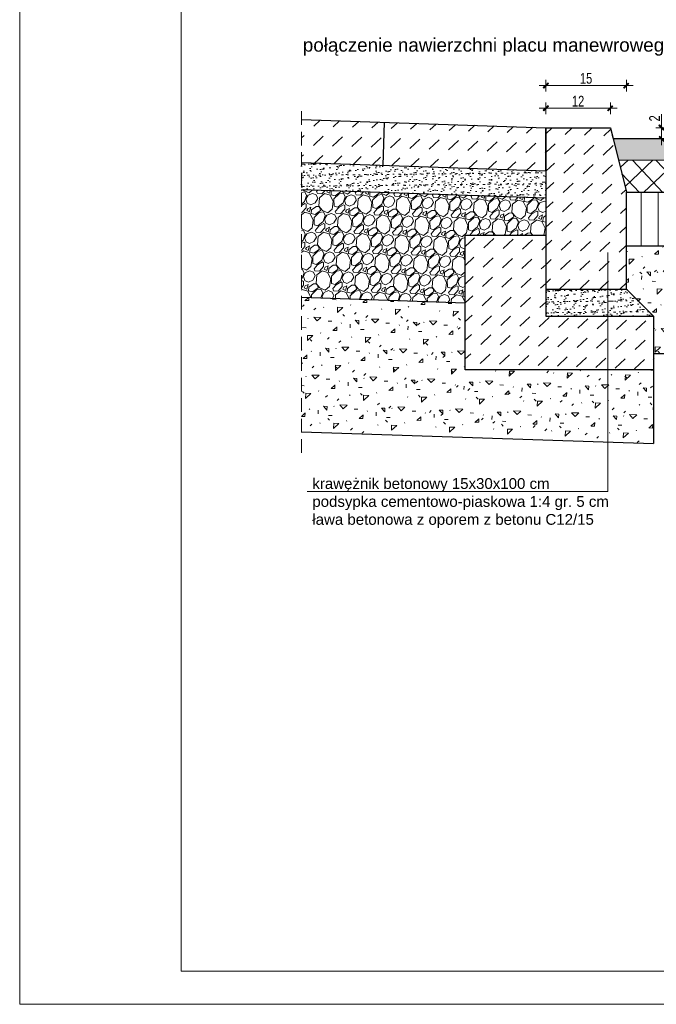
# Model space of a CAD drawing. Header units: millimetres. Extents: x 14041 to 23361, y -6349 to 12956.
# Tile 1 of 106: x 19155 to 20338, y -6349 to -4519. Entities that reach past the tile are written whole.
import ezdxf

# ---------------------------------------------------------------- set-up
doc = ezdxf.new("R2010")
doc.units = ezdxf.units.MM
doc.linetypes.add('KRESKOWA', pattern=[19.05, 12.7, -6.35])
for name, color, linetype, lineweight in [('A-nawierzchnia', 7, 'Continuous', 30), ('A-odnośnik', 2, 'Continuous', 9), ('A-przerywana', 4, 'KRESKOWA', 5), ('A-Tabelka', 7, 'Continuous', 18), ('A-teren', 7, 'Continuous', 30), ('A-WYMIARY', 7, 'Continuous', 9), ('A-wypełnienie', 252, 'Continuous', 9)]:
    doc.layers.add(name, color=color, linetype=linetype, lineweight=lineweight)
doc.styles.add('OP.3', font='arial.ttf', dxfattribs={"height": 16})
doc.styles.get("Standard").update_dxf_attribs({"font": 'arial.ttf'})
doc.styles.add('WYMIARY', font='swisscl.ttf')
doc.dimstyles.new('G100', dxfattribs={"dimtxt": 20, "dimasz": 1.55, "dimexe": 1.25, "dimexo": 0.625, "dimgap": 3, "dimtad": 1, "dimdec": 1, "dimrnd": 0.5, "dimzin": 9, "dimtxsty": 'WYMIARY', "dimblk": 'W', "dimcen": 3, "dimse1": 1, "dimse2": 1, "dimclrd": 256, "dimclrt": 7, "dimadec": 0, "dimazin": 0, "dimtm": 1e-09, "dimtfac": 1, "dimtdec": 1, "dimtmove": 0, "dimatfit": 0, "dimldrblk": 'W', "dimfxl": 0, "dimlwd": 9, "dimarcsym": 0})

# ---------------------------------------------------------------- blocks, each defined once
blk = doc.blocks.new('W')
at = {"layer": 'A-WYMIARY'}
h = blk.add_hatch(color=256, dxfattribs=at)
h.paths.add_polyline_path([(0, 0.8), (0, 0), (0.6, 0), (3, 2.3), (2.3, 3)])
h.paths.add_polyline_path([(-0.6, 0.2), (-0.8, 0), (0, 0), (0, 0.8)])
h.paths.add_polyline_path([(0, -0.6), (0.1, -0.5), (0.6, 0), (0, 0)])
h.paths.add_polyline_path([(0, 0), (-0.8, 0), (-3.4, -2.6), (-2.7, -3.3), (0, -0.6)])
blk.add_hatch(color=256, dxfattribs=at).paths.add_polyline_path([(-0.8, 0), (-3.4, -2.6), (-2.7, -3.3), (0, -0.6), (0, 0)])
for p, q in [((-8, 0), (8, 0)), ((-0.6, 0.2), (-3.4, -2.6)), ((-0.6, 0.2), (2.3, 3)), ((0, -7), (0, 7)), ((0.1, -0.5), (3, 2.3)), ((2.3, 3), (3, 2.3)), ((-3.4, -2.6), (-2.7, -3.3)), ((0.1, -0.5), (-2.7, -3.3))]:
    blk.add_line(p, q, dxfattribs=at)
blk = doc.blocks.new('*D1696')
at = {"layer": 'A-WYMIARY', "lineweight": 9, "ltscale": 2}
for p, q in [((20348.1, -4718.2), (20348.1, -4694.5)), ((20348.1, -4719.7), (20348.1, -4740)), ((20348.1, -4741.5), (20348.1, -4743.1))]:
    blk.add_line(p, q, dxfattribs=at)
at = {"layer": 'Defpoints', "color": 0}
for p in [(20252.9, -4719.7), (20257.7, -4740), (20348.1, -4740)]:
    blk.add_point(p, dxfattribs=at)
at = {"layer": 'A-WYMIARY', "linetype": 'ByBlock', "lineweight": 9, "xscale": 1.55, "yscale": 1.55, "zscale": 1.55}
for p, rotation in [((20348.1, -4719.7), 270), ((20348.1, -4740), 90)]:
    blk.add_blockref('W', p, dxfattribs=dict(at, rotation=rotation))
at = {"layer": 'A-WYMIARY', "color": 7, "lineweight": 15, "ltscale": 2, "insert": (20335.1, -4702.4), "char_height": 20, "attachment_point": 5, "rotation": 90, "style": 'WYMIARY'}
blk.add_mtext('2', dxfattribs=at)
blk = doc.blocks.new('*D1697')
at = {"layer": 'A-WYMIARY', "lineweight": 9, "ltscale": 2}
blk.add_line((20134.4, -4683.5), (20251.3, -4683.5), dxfattribs=at)
at = {"layer": 'Defpoints', "color": 0}
for p in [(20252.9, -4683.5), (20132.9, -4745.9), (20252.9, -4745.9)]:
    blk.add_point(p, dxfattribs=at)
at = {"layer": 'A-WYMIARY', "linetype": 'ByBlock', "lineweight": 9, "xscale": 1.55, "yscale": 1.55, "zscale": 1.55, "rotation": 180}
blk.add_blockref('W', (20132.9, -4683.5), dxfattribs=at)
at = {"layer": 'A-WYMIARY', "linetype": 'ByBlock', "lineweight": 9, "xscale": 1.55, "yscale": 1.55, "zscale": 1.55}
blk.add_blockref('W', (20252.9, -4683.5), dxfattribs=at)
at = {"layer": 'A-WYMIARY', "color": 7, "lineweight": 15, "ltscale": 2, "insert": (20192.9, -4670.5), "char_height": 20, "attachment_point": 5, "style": 'WYMIARY'}
blk.add_mtext('12', dxfattribs=at)
blk = doc.blocks.new('*D1698')
at = {"layer": 'A-WYMIARY', "lineweight": 9, "ltscale": 2}
blk.add_line((20134.4, -4641.4), (20281.2, -4641.4), dxfattribs=at)
at = {"layer": 'Defpoints', "color": 0}
for p in [(20282.7, -4641.4), (20132.9, -4745.9), (20282.7, -4866.1)]:
    blk.add_point(p, dxfattribs=at)
at = {"layer": 'A-WYMIARY', "linetype": 'ByBlock', "lineweight": 9, "xscale": 1.55, "yscale": 1.55, "zscale": 1.55, "rotation": 180}
blk.add_blockref('W', (20132.9, -4641.4), dxfattribs=at)
at = {"layer": 'A-WYMIARY', "linetype": 'ByBlock', "lineweight": 9, "xscale": 1.55, "yscale": 1.55, "zscale": 1.55}
blk.add_blockref('W', (20282.7, -4641.4), dxfattribs=at)
at = {"layer": 'A-WYMIARY', "color": 7, "lineweight": 15, "ltscale": 2, "insert": (20207.8, -4628.1), "char_height": 20, "attachment_point": 5, "style": 'WYMIARY'}
blk.add_mtext('15', dxfattribs=at)

msp = doc.modelspace()

# ---------------------------------------------------------------- hatches: boundary and pattern name
at = {"layer": 'A-wypełnienie', "lineweight": 15, "ltscale": 2, "transparency": 33554687}
h = msp.add_hatch(dxfattribs=at)
h.set_pattern_fill('DASH', color=256, scale=8, angle=43.09518)
h.set_pattern_definition([(43.09518, (-29.662, -394.512), (1.19399, 35.901175), [25.4, -25.4])])
h.paths.add_polyline_path([(19678.44, -4704.62), (19678.44, -4784.66), (19730.46, -4786.39), (19733.12, -4706.44)])
h.paths.add_polyline_path([(19830.4, -4789.72), (19833.06, -4709.76), (19733.12, -4706.44), (19730.46, -4786.39)])
h.paths.add_polyline_path([(20030.29, -4796.37), (20032.95, -4716.41), (19833.06, -4709.76), (19830.4, -4789.72)])
h.paths.add_polyline_path([(20130.24, -4799.69), (20132.9, -4719.73), (20032.95, -4716.41), (20030.29, -4796.37)])
h.paths.add_polyline_path([(20132.9, -4719.73), (20130.24, -4799.69), (20132.9, -4783.75)])
at = {"layer": 'A-wypełnienie', "lineweight": 15, "ltscale": 2}
h = msp.add_hatch(dxfattribs=at)
h.set_pattern_fill('DASH', color=256, scale=8, angle=43.09518)
h.set_pattern_definition([(43.09518, (-29.662, -394.512), (1.19399, 35.901175), [25.4, -25.4])])
h.paths.add_polyline_path([(20132.9, -4719.73), (20252.9, -4719.73), (20282.9, -4839.73), (20282.9, -5019.73), (20132.9, -5019.73)])
at = {"layer": 'A-wypełnienie', "lineweight": 15, "ltscale": 2, "transparency": 33554687}
h = msp.add_hatch(color=7, dxfattribs=at)
h.dxf.hatch_style = 1
h.paths.add_polyline_path([(20562.19, -4779.96), (20562.19, -4739.96), (20257.71, -4739.96), (20267.71, -4779.96)])
h = msp.add_hatch(dxfattribs=at)
h.set_pattern_fill('AR-SAND', color=256, scale=0.3, angle=43.09518)
h.set_pattern_definition([(80.59518, (-29.662, -394.512), (-10.381707, 10.3934285), [0, -11.5824, 0, -12.954, 0, -12.3825]), (50.59518, (-29.662, -394.512), (-4.844788, 24.916791), [0, -6.2484, 0, -10.4394, 0, -4.0005]), (10.59518, (-36.506, -400.915), (17.298491, 16.243956), [0, -3.81, 0, -13.716, 0, -17.907]), (0.59518, (-36.506, -400.915), (12.15768, 20.533757), [0, -1.905, 0, -8.9916, 0, -10.287])])
h.paths.add_polyline_path([(19678.44, -4784.58), (19678.44, -4834.69), (20132.9, -4849.81), (20132.9, -4799.73)])
at = {"layer": 'A-wypełnienie', "lineweight": 9, "ltscale": 2, "transparency": 33554687}
h = msp.add_hatch(dxfattribs=at)
h.set_pattern_fill('ANSI37', color=8, scale=10, angle=358.49189)
h.set_pattern_definition([(43.491885, (-175858.466, -61799.233), (-21.8519957, 23.0337314), []), (133.491885, (-175858.466, -61799.233), (-23.0337314, -21.8519957), [])])
h.paths.add_polyline_path([(20562.19, -4839.96), (20562.19, -4779.96), (20267.71, -4779.96), (20282.9, -4839.96)])
at = {"layer": 'A-wypełnienie', "lineweight": 15, "ltscale": 2, "transparency": 33554687}
h = msp.add_hatch(dxfattribs=at)
h.set_pattern_fill('GRAVEL', color=256, scale=2, angle=43.09518)
h.set_pattern_definition([(271.107965, (-40.9847, -432.372), (15.6033504, -611.51396996), [6.83443, -676.60967]), (228.064919, (-40.8526, -439.2053), (410.43479232, 453.5813943), [11.7281, -1161.08098]), (175.605625, (-48.6903, -447.93), (752.73069182, -60.9749587), [8.26963, -818.69446]), (310.368867, (-54.4806, -470.7395), (-657.04854714, 776.61048583), [10.68009, -1057.32875]), (335.928832, (-47.563, -478.8765), (-601.96205238, 271.606052), [10.47267, -1036.79615]), (40.368867, (-38.001, -483.148), (-776.61048583, -657.04854714), [10.68009, -1057.32875]), (80.789418, (-29.864, -476.2305), (-135.16528893, -822.14506303), [14.12387, -1398.26231]), (115.350506, (-27.6033, -462.2887), (-503.89192831, 1059.04392949), [13.33439, -1320.10513]), (164.524743, (-33.3125, -450.2383), (-747.95473303, 204.57966014), [10.71626, -1060.91091]), (218.331536, (-43.6403, -447.379), (442.75400075, 344.68387665), [12.23427, -599.47874]), (265.492615, (-53.2372, -454.9668), (-63.36293833, -824.53304242), [15.82156, -1566.33545]), (181.909252, (-17.4093, -436.7503), (-467.9092687, -20.3793092), [5.40009, -534.61132]), (214.564412, (-22.8065, -436.9302), (551.65151625, 377.00308303), [10.27364, -1017.09278]), (268.09518, (-31.267, -442.76), (34.707186, -37.095165), [7.18419, -64.65786]), (246.293768, (-38.028, -440.737), (116.0614538, 247.726258), [3.86883, -383.01245]), (334.896587, (-39.584, -444.279), (-141.216722, 76.5783094), [5.47131, -268.09506]), (74.058934, (-34.629, -446.6005), (41.8711238, 178.311887), [8.88639, -287.32596]), (204.66023, (-32.189, -438.056), (108.897516, 32.319206), [6.42574, -154.21796]), (59.484718, (-61.099, -464.4094), (266.83009324, 458.35735114), [9.00176, -891.17653]), (113.441353, (-56.528, -456.6544), (233.3983817, -546.87555754), [7.55198, -747.64431]), (336.293768, (-39.13, -430.637), (-247.726258, 116.0614538), [7.7376, -379.14367]), (26.705637, (-32.0452, -433.7477), (-475.0732069, -235.78636113), [9.00176, -891.17653]), (22.539132, (-39.5804, -487.4084), (-254.8901963, -99.345598), [8.6807, -425.35469]), (337.870318, (-31.5628, -484.081), (-567.2548669, 234.5108867), [7.27344, -720.07187]), (109.896587, (-4.052, -467.385), (-99.345598, 254.8901963), [7.7376, -379.14367]), (60.449202, (-6.685, -460.109), (-343.4084026, -599.574073), [8.51565, -843.04752]), (112.539132, (-22.2285, -484.3914), (99.345598, -254.8901963), [4.34035, -429.69504]), (144.40511, (-6.278, -469.467), (-175.9239075, 113.6734744), [2.59029, -256.4399]), (209.058934, (-8.384, -467.96), (145.992681, 67.026392), [10.47267, -198.98109]), (229.104184, (-17.5382, -473.0463), (336.24446444, 384.16702114), [9.70534, -960.8273]), (346.785245, (-31.506, -449.939), (-106.509536, 39.483144), [7.32648, -175.83553]), (36.252404, (-24.373, -451.6139), (700.03217632, 515.83182542), [12.79114, -1266.32018]), (104.040573, (-14.058, -444.05), (94.5696392, -398.4948975), [5.23016, -517.78785]), (133.09518, (-15.327, -438.976), (-71.80235, 2.38798), [3.048, -47.752]), (163.351615, (-19.3214, -472.6276), (391.3309593, -120.83741263), [7.05734, -698.67882]), (91.107965, (-26.083, -470.6057), (-15.6033504, 611.51396996), [13.66886, -669.77524]), (43.09518, (-26.347, -456.94), (2.38798, 71.80235), [13.208, -37.592]), (8.400024, (-16.7024, -447.9155), (613.9019493, 87.4057014), [8.03219, -795.18633]), (297.14978, (-8.7564, -446.742), (101.7335774, -183.0878456), [7.39658, -362.433]), (250.741153, (-5.3812, -453.3237), (-357.7362791, -1030.38817667), [12.0429, -1192.24929]), (218.521256, (-9.3534, -464.6927), (-516.9443307, -414.09824794), [12.74059, -1261.31693])])
h.paths.add_polyline_path([(19678.44, -4834.69), (19678.44, -5034.73), (19982.9, -5044.73), (19982.9, -4919.73), (20132.9, -4919.73), (20132.9, -4849.81)])
at = {"layer": 'A-wypełnienie', "lineweight": 13, "ltscale": 2, "transparency": 33554687}
h = msp.add_hatch(dxfattribs=at)
h.set_pattern_fill('ANSI31', color=8, scale=10, angle=45)
h.set_pattern_definition([(90, (180.783, 2575.28), (-31.75, 2e-15), [])])
h.paths.add_polyline_path([(20562.19, -4939.96), (20562.19, -4840.48), (20282.9, -4840.73), (20282.9, -4939.96)])
at = {"layer": 'A-wypełnienie', "lineweight": 15, "ltscale": 2}
h = msp.add_hatch(dxfattribs=at)
h.set_pattern_fill('DASH', color=256, scale=8, angle=43.09518)
h.set_pattern_definition([(43.09518, (-29.662, -394.512), (1.19399, 35.901175), [25.4, -25.4])])
h.paths.add_polyline_path([(20332.9, -5069.73), (20132.9, -5069.73), (20132.9, -4919.73), (19982.9, -4919.73), (19982.9, -5169.73), (20332.9, -5169.73)])
at = {"layer": 'A-wypełnienie', "lineweight": 15, "ltscale": 2, "transparency": 33554687}
h = msp.add_hatch(dxfattribs=at)
h.set_pattern_fill('CONCRE', color=256, scale=3, angle=43.09518)
h.set_pattern_definition([(43.09518, (-36.31, -594.4), (3.58197, 107.70353), [9.525, -66.675]), (133.09518, (-36.31, -594.4), (-107.70353, 3.58197), [9.525, -66.675]), (178.09518, (-29.355, -587.894), (-55.64275, -52.06078), [13.47038, -94.2927]), (43.09518, (-59.02, -556.95), (3.58197, 107.70353), [9.525, -66.675]), (88.09518, (-51.91, -556.82), (-52.06078, 55.64275), [6.7352, -101.02788]), (178.09518, (-51.91, -556.82), (-55.64275, -52.06078), [6.7352, -101.02788]), (43.09518, (-50.79, -523.16), (3.58197, 107.70353), [13.47038, -62.72962]), (88.09518, (-50.79, -523.16), (-52.06078, 55.64275), [9.525, -98.23808]), (178.09518, (-40.95, -513.96), (-55.64275, -52.06078), [9.525, -98.23808]), (133.09518, (-11.07, -544.7), (-107.70353, 3.58197), [9.525, -66.675]), (88.09518, (-11.07, -544.7), (-52.06078, 55.64275), [6.7352, -101.02788]), (178.09518, (-10.847, -537.967), (-55.64275, -52.06078), [6.7352, -101.02788]), (43.09518, (-42.37, -573.98), (3.58197, 107.70353), [4.7625, -63.8175]), (43.09518, (-13.65, -521.03), (3.58197, 107.70353), [4.7625, -63.8175]), (133.09518, (-37.55, -530.34), (-107.70353, 3.58197), [4.7625, -63.8175]), (178.09518, (-1.31, -555.13), (-55.64275, -52.06078), [6.7352, -101.02788]), (178.09518, (-61.445, -539.654), (-55.64275, -52.06078), [6.7352, -101.02788]), (88.09518, (-27.31, -551.74), (-52.06078, 55.64275), [6.7352, -101.02788]), (133.09518, (-23.69, -569.55), (-107.70353, 3.58197), [1.19062, -75.00937]), (133.09518, (-43.045, -543.635), (-107.70353, 3.58197), [1.19062, -75.00937]), (133.09518, (-25.91, -509.67), (-107.70353, 3.58197), [1.19062, -75.00937]), (133.09518, (2.616, -538.415), (-107.70353, 3.58197), [1.19062, -75.00937])])
h.paths.add_polyline_path([(20562.19, -5139.96), (20562.19, -4939.96), (20282.9, -4939.96), (20282.9, -5020.73), (20332.9, -5070.73), (20332.9, -5139.96)])
h = msp.add_hatch(dxfattribs=at)
h.set_pattern_fill('AR-SAND', color=256, scale=0.3, angle=43.09518)
h.set_pattern_definition([(80.59518, (424.801, -629.582), (-10.381707, 10.3934285), [0, -11.5824, 0, -12.954, 0, -12.3825]), (50.59518, (424.8, -629.582), (-4.844788, 24.916791), [0, -6.2484, 0, -10.4394, 0, -4.0005]), (10.59518, (417.957, -635.985), (17.298491, 16.243956), [0, -3.81, 0, -13.716, 0, -17.907]), (0.59518, (417.957, -635.985), (12.15768, 20.533757), [0, -1.905, 0, -8.9916, 0, -10.287])])
h.paths.add_polyline_path([(20132.9, -5019.65), (20132.9, -5069.76), (20332.9, -5069.73), (20282.9, -5019.73)])
h = msp.add_hatch(dxfattribs=at)
h.set_pattern_fill('CONCRE', color=256, scale=3, angle=43.09518)
h.set_pattern_definition([(43.09518, (-36.31, -594.4), (3.58197, 107.70353), [9.525, -66.675]), (133.09518, (-36.31, -594.4), (-107.70353, 3.58197), [9.525, -66.675]), (178.09518, (-29.355, -587.894), (-55.64275, -52.06078), [13.47038, -94.2927]), (43.09518, (-59.02, -556.95), (3.58197, 107.70353), [9.525, -66.675]), (88.09518, (-51.91, -556.82), (-52.06078, 55.64275), [6.7352, -101.02788]), (178.09518, (-51.91, -556.82), (-55.64275, -52.06078), [6.7352, -101.02788]), (43.09518, (-50.79, -523.16), (3.58197, 107.70353), [13.47038, -62.72962]), (88.09518, (-50.79, -523.16), (-52.06078, 55.64275), [9.525, -98.23808]), (178.09518, (-40.95, -513.96), (-55.64275, -52.06078), [9.525, -98.23808]), (133.09518, (-11.07, -544.7), (-107.70353, 3.58197), [9.525, -66.675]), (88.09518, (-11.07, -544.7), (-52.06078, 55.64275), [6.7352, -101.02788]), (178.09518, (-10.847, -537.967), (-55.64275, -52.06078), [6.7352, -101.02788]), (43.09518, (-42.37, -573.98), (3.58197, 107.70353), [4.7625, -63.8175]), (43.09518, (-13.65, -521.03), (3.58197, 107.70353), [4.7625, -63.8175]), (133.09518, (-37.55, -530.34), (-107.70353, 3.58197), [4.7625, -63.8175]), (178.09518, (-1.31, -555.13), (-55.64275, -52.06078), [6.7352, -101.02788]), (178.09518, (-61.445, -539.654), (-55.64275, -52.06078), [6.7352, -101.02788]), (88.09518, (-27.31, -551.74), (-52.06078, 55.64275), [6.7352, -101.02788]), (133.09518, (-23.69, -569.55), (-107.70353, 3.58197), [1.19062, -75.00937]), (133.09518, (-43.045, -543.635), (-107.70353, 3.58197), [1.19062, -75.00937]), (133.09518, (-25.91, -509.67), (-107.70353, 3.58197), [1.19062, -75.00937]), (133.09518, (2.616, -538.415), (-107.70353, 3.58197), [1.19062, -75.00937])])
h.paths.add_polyline_path([(19678.44, -5034.73), (19678.44, -5284.94), (20332.9, -5306.71), (20332.9, -5169.73), (19982.9, -5169.73), (19982.9, -5044.73)])

# ---------------------------------------------------------------- linework, layer by layer
for p, q in [((19678.44, -4784.66), (20132.9, -4799.78)), ((19982.9, -5169.73), (19982.9, -5094.71)), ((20332.9, -5148.96), (20332.9, -5148.96)), ((20332.9, -5169.73), (19982.9, -5169.73))]:
    msp.add_line(p, q)
at = {"linetype": 'Continuous'}
msp.add_line((20332.92, -5150.33), (20334.28, -5148.96), dxfattribs=at)
at = {"layer": 'A-nawierzchnia'}
for p, q in [((19678.44, -4704.62), (20132.9, -4719.73)), ((19830.4, -4789.72), (19833.06, -4709.76)), ((20132.9, -4719.73), (20132.9, -5069.73)), ((20132.9, -4719.73), (20252.9, -4719.73)), ((20132.9, -4799.73), (20132.9, -4719.73)), ((20252.9, -4719.73), (20282.9, -4839.73)), ((20257.71, -4739.96), (20562.19, -4739.96)), ((19678.44, -4784.66), (20132.9, -4799.78)), ((19678.44, -4834.69), (20132.9, -4849.81)), ((20562.19, -4839.96), (20282.71, -4839.96)), ((19982.9, -4919.73), (20132.9, -4919.73)), ((19982.9, -5169.73), (19982.9, -4919.73)), ((20562.19, -4939.96), (20282.9, -4939.96)), ((20132.9, -5019.73), (20282.9, -5019.73)), ((19678.44, -5034.8), (19982.9, -5044.93)), ((20132.9, -5069.73), (20332.9, -5069.73)), ((20332.9, -5069.73), (20332.9, -5169.73)), ((20562.19, -5139.96), (20332.9, -5139.96)), ((20332.9, -5169.73), (19982.9, -5169.73)), ((20332.9, -5169.73), (20333.38, -5306.72)), ((19678.44, -5284.94), (20332.9, -5306.71))]:
    msp.add_line(p, q, dxfattribs=at)
for points in [[(20282.9, -5019.73), (20282.9, -4839.73)], [(20282.9, -5019.73), (20332.9, -5069.73)]]:
    msp.add_lwpolyline(points, dxfattribs=at)
at = {"layer": 'A-odnośnik', "lineweight": 15, "ltscale": 2}
for p, q in [((20248.47, -5396), (20248.47, -4951.68)), ((19689.16, -5396), (20248.47, -5396))]:
    msp.add_line(p, q, dxfattribs=at)
at = {"layer": 'A-przerywana', "ltscale": 2}
msp.add_line((19678.44, -5324.03), (19678.44, -4682.98), dxfattribs=at)
at = {"layer": 'A-Tabelka', "lineweight": 18}
for points in [[(19154.85, -6348.82), (23354.85, -6348.82), (23354.85, -3378.82), (19154.85, -3378.82)], [(19454.85, -6287.07), (23292.85, -6287.07), (23292.85, -3440.57), (19454.85, -3440.57)]]:
    msp.add_lwpolyline(points, close=True, dxfattribs=at)
at = {"layer": 'A-teren', "lineweight": 15}
for p, q in [((20562.19, -4739.96), (20257.71, -4739.96)), ((20562.19, -4779.96), (20267.71, -4779.96))]:
    msp.add_line(p, q, dxfattribs=at)
at = {"layer": 'A-wypełnienie', "lineweight": 15, "ltscale": 2}
for p, q in [((20132.9, -4719.73), (19678.44, -4704.62)), ((20252.9, -4719.73), (20257.71, -4738.96))]:
    msp.add_line(p, q, dxfattribs=at)

# ---------------------------------------------------------------- texts
at = {"lineweight": 30}
msp.add_text('połączenie nawierzchni placu manewrowego z drogą wewnętrzną', height=25, dxfattribs=at).set_placement((19681.25, -4578.44))
at = {"insert": (19698.87, -5371.02), "char_height": 20, "width": 1864.7556, "attachment_point": 1, "style": 'OP.3'}
msp.add_mtext('\\pxql;{\\fArial|b0|i0|c238|p34;krawężnik betonowy 15x30x100 cm\\Ppodsypka cementowo-piaskowa 1:4 gr. 5 cm\\Pława betonowa z oporem z betonu C12/15}', dxfattribs=at)

# ---------------------------------------------------------------- dimensions: what is measured, and where the dimension line sits
at = {"layer": 'A-WYMIARY', "lineweight": 15, "ltscale": 2}
for base, p2, picture, middle in [((20282.71, -4641.35), (20282.71, -4866.08), '*D1698', (20207.8, -4628.15)), ((20252.9, -4683.49), (20252.9, -4745.85), '*D1697', (20192.9, -4670.45))]:
    dim = msp.add_linear_dim(base=base, p1=(20132.9, -4745.85), p2=p2, dimstyle='G100', override={"dimlfac": 0.1, "dimtxsty": 'WYMIARY', "dimldrblk": 'W'}, dxfattribs=at)
    dim.commit()
    dim.dimension.update_dxf_attribs({"geometry": picture, "text_midpoint": middle})
dim = msp.add_linear_dim(base=(20348.15, -4739.96), p1=(20252.9, -4719.73), p2=(20257.71, -4739.96), angle=90, dimstyle='G100', override={"dimlfac": 0.1, "dimtxsty": 'WYMIARY', "dimldrblk": 'W'}, dxfattribs=at)
dim.commit()
dim.dimension.update_dxf_attribs({"geometry": '*D1696', "text_midpoint": (20348.15, -4702.44), "dimtype": 160})

doc.saveas('drawing.dxf')
